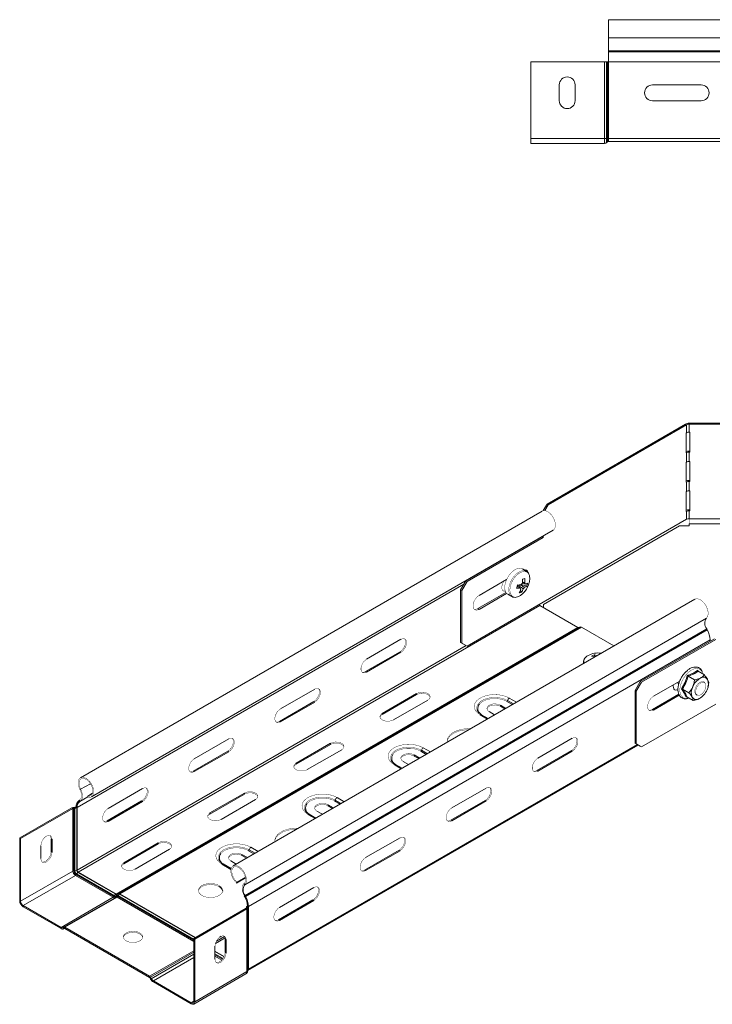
# Model space of a CAD drawing. Header units: millimetres. Extents: x 335 to 1721, y -946 to 550.
# Tile 7 of 12: x 342 to 626, y 146 to 550. Entities that reach past the tile are written whole.
import ezdxf

# ---------------------------------------------------------------- set-up
doc = ezdxf.new("R2010")
doc.units = ezdxf.units.MM
doc.linetypes.add('K5LT32768', pattern=[0])
doc.linetypes.add('K5LT32769', pattern=[0])

msp = doc.modelspace()

# ---------------------------------------------------------------- linework, layer by layer
at = {"color": 7, "linetype": 'K5LT32768', "lineweight": 15}
for p, q in [((851.38, 550.36), (583.38, 550.36)), ((583.38, 542.9), (583.38, 550.36)), ((583.38, 542.9), (851.38, 542.9)), ((583.38, 537.59), (583.38, 542.9)), ((583.38, 537.23), (583.38, 537.59)), ((583.38, 537.59), (851.38, 537.59)), ((583.38, 533.1), (583.38, 537.23)), ((583.38, 537.23), (851.38, 537.23)), ((581.72, 533.1), (551.38, 533.1)), ((551.38, 501.56), (551.38, 533.1)), ((581.72, 501.56), (581.72, 533.1)), ((582.54, 533.1), (581.72, 533.1)), ((582.54, 501.56), (582.54, 533.1)), ((582.77, 533.1), (582.54, 533.1)), ((582.77, 501.56), (582.77, 533.1)), ((583.18, 533.1), (582.77, 533.1)), ((583.18, 501.56), (583.18, 533.1)), ((583.38, 533.1), (583.18, 533.1)), ((583.38, 501.56), (583.38, 533.1)), ((563.13, 523.61), (563.13, 517.11)), ((569.63, 517.11), (569.63, 523.61)), ((621.38, 523.61), (601.38, 523.61)), ((601.38, 517.11), (621.38, 517.11)), ((581.72, 501.56), (551.38, 501.56)), ((551.38, 499.56), (551.38, 501.56)), ((581.72, 499.56), (581.72, 501.56)), ((582.54, 501.56), (581.72, 501.56)), ((582.54, 499.92), (582.54, 501.56)), ((582.77, 501.56), (582.54, 501.56)), ((582.77, 500.17), (582.77, 501.56)), ((583.18, 501.56), (582.77, 501.56)), ((583.18, 500.36), (583.18, 501.56)), ((583.38, 501.56), (583.18, 501.56)), ((583.38, 501.56), (851.38, 501.56)), ((583.38, 500.36), (583.38, 501.56)), ((581.72, 499.56), (551.38, 499.56)), ((582.77, 500.17), (582.54, 499.92)), ((583.38, 500.36), (583.18, 500.36)), ((583.38, 500.36), (851.38, 500.36)), ((558.08, 351.65), (614.88, 384.45)), ((558.58, 351.37), (615.38, 384.16)), ((615.38, 384.16), (614.88, 384.45)), ((615.38, 384.16), (615.38, 380.89)), ((616.44, 384.82), (616.44, 384.41)), ((616.44, 384.82), (775.35, 384.82)), ((616.44, 381.15), (616.44, 384.41)), ((616.44, 384.41), (775.35, 384.41)), ((615.38, 380.89), (615.18, 380.78)), ((615.18, 380.78), (615.18, 372.62)), ((616.71, 381.15), (616.44, 381.15)), ((616.71, 372.98), (616.71, 381.15)), ((615.18, 372.62), (615.38, 372.73)), ((615.38, 372.73), (615.38, 368.85)), ((616.44, 372.98), (616.44, 373.39)), ((616.71, 373.39), (616.44, 373.39)), ((616.44, 369.1), (616.44, 372.98)), ((616.44, 372.98), (616.71, 372.98)), ((615.38, 368.85), (615.18, 368.74)), ((615.18, 368.74), (615.18, 360.57)), ((616.71, 369.1), (616.44, 369.1)), ((616.71, 360.94), (616.71, 369.1)), ((615.18, 360.57), (615.38, 360.68)), ((615.38, 360.68), (615.38, 356.81)), ((616.44, 360.94), (616.44, 361.34)), ((616.71, 361.34), (616.44, 361.34)), ((616.44, 357.06), (616.44, 360.94)), ((616.44, 360.94), (616.71, 360.94)), ((615.38, 356.81), (615.18, 356.69)), ((615.18, 356.69), (615.18, 348.53)), ((616.71, 357.06), (616.44, 357.06)), ((616.71, 348.89), (616.71, 357.06)), ((556.51, 348.94), (558.08, 351.65)), ((558.08, 351.65), (558.58, 351.37)), ((556.06, 348.77), (366.55, 239.37)), ((558.58, 351.37), (557.18, 348.96)), ((615.18, 348.53), (615.38, 348.64)), ((615.38, 348.64), (615.38, 345.37)), ((616.44, 348.89), (616.44, 349.3)), ((616.71, 349.3), (616.44, 349.3)), ((616.44, 345.63), (616.44, 348.89)), ((616.44, 348.89), (616.71, 348.89)), ((615.38, 345.37), (525.24, 293.34)), ((775.35, 345.63), (616.44, 345.63)), ((616.44, 343.54), (616.44, 342.67)), ((616.44, 343.54), (775.35, 343.54)), ((371.1, 231.49), (560.61, 340.89)), ((612.44, 342.67), (556.61, 310.44)), ((616.44, 342.67), (612.44, 342.67)), ((555.96, 338.18), (524.74, 320.16)), ((556.45, 337.9), (525.24, 319.87)), ((555.96, 338.2), (555.96, 338.18)), ((555.96, 338.18), (556.45, 337.9)), ((556.45, 338.49), (556.45, 337.9)), ((549.6, 324.08), (547.96, 325.02)), ((549.6, 324.08), (549.51, 324.13)), ((522.62, 316.49), (524.74, 320.16)), ((525.24, 319.87), (523.11, 316.2)), ((524.74, 320.16), (525.24, 319.87)), ((530.19, 314.16), (541.51, 320.7)), ((523.11, 316.2), (522.62, 316.49)), ((522.62, 294.85), (522.62, 316.49)), ((523.11, 294.56), (523.11, 316.2)), ((541.21, 315.38), (529.69, 308.73)), ((545.98, 318.42), (545.87, 317.98)), ((547.62, 315.45), (547.13, 316.16)), ((549.75, 317.9), (547.51, 318.65)), ((618.74, 312.58), (429.24, 203.18)), ((541.51, 314.98), (530.19, 308.44)), ((541.96, 314.63), (543.6, 313.68)), ((543.46, 313.77), (543.6, 313.68)), ((365.66, 200.59), (555.17, 309.99)), ((529.69, 308.73), (530.19, 308.44)), ((555.17, 309.99), (570.72, 301.01)), ((556.61, 310.44), (556.61, 309.16)), ((433.99, 195.44), (623.49, 304.84)), ((381.22, 191.61), (570.72, 301.01)), ((382.03, 191.78), (571.54, 301.18)), ((382.76, 191.7), (572.26, 301.1)), ((434.12, 191.03), (623.62, 300.43)), ((434.36, 190.59), (623.86, 299.99)), ((572.26, 301.1), (585.56, 293.43)), ((623.86, 299.99), (623.62, 300.43)), ((435.53, 186.55), (625.03, 295.95)), ((498.14, 296.14), (484, 287.97)), ((596.37, 278.81), (626.84, 296.4)), ((596.86, 278.52), (627.33, 296.11)), ((625.03, 295.36), (625.03, 295.95)), ((483.61, 282.89), (497.75, 291.05)), ((497.75, 291.05), (498.14, 290.83)), ((522.62, 294.85), (523.11, 294.56)), ((524.74, 293.62), (522.62, 294.85)), ((523.11, 294.56), (525.24, 293.34)), ((525.24, 293.34), (524.74, 293.62)), ((484, 282.66), (498.14, 290.83)), ((573.07, 286.83), (573.07, 286.21)), ((577.38, 289.81), (577.7, 288.89)), ((483.61, 282.89), (484, 282.66)), ((620.08, 283.01), (622.69, 281.5)), ((594.25, 275.14), (596.37, 278.81)), ((596.37, 278.81), (596.86, 278.52)), ((612.55, 279.01), (601.81, 272.81)), ((616.01, 280.98), (618.61, 279.48)), ((462.78, 275.73), (448.64, 267.56)), ((594.74, 274.85), (594.25, 275.14)), ((594.25, 253.5), (594.25, 275.14)), ((596.86, 278.52), (594.74, 274.85)), ((594.74, 253.21), (594.74, 274.85)), ((613.73, 275.75), (616.33, 274.25)), ((622.7, 278.42), (622.33, 278.63)), ((624.48, 278.3), (624.08, 276.59)), ((624.14, 276.49), (624.16, 276.57)), ((504.57, 273.89), (490.43, 265.72)), ((504.57, 273.44), (490.43, 265.27)), ((495.03, 263.07), (509.17, 271.23)), ((504.57, 273.44), (504.57, 273.89)), ((601.32, 267.38), (612.18, 273.65)), ((601.81, 267.09), (612.38, 273.19)), ((615.47, 272.57), (615.14, 272.44)), ((615.52, 272.55), (618.12, 271.05)), ((619.33, 273.43), (619.7, 273.22)), ((621.93, 272.78), (622.08, 272.93)), ((448.25, 262.48), (462.4, 270.64)), ((448.64, 262.25), (462.78, 270.42)), ((462.4, 270.64), (462.78, 270.42)), ((541.19, 267.81), (538.94, 269.11)), ((538.94, 268.66), (538.94, 269.11)), ((540.8, 267.59), (538.94, 268.66)), ((627.33, 269.58), (596.86, 251.99)), ((601.32, 267.38), (601.81, 267.09)), ((490.43, 265.27), (490.43, 265.72)), ((533.95, 263.63), (531.22, 265.21)), ((534.34, 266.46), (536.59, 265.16)), ((448.25, 262.48), (448.64, 262.25)), ((427.43, 255.32), (413.29, 247.15)), ((568.46, 255.54), (554.32, 247.38)), ((435.28, 160.24), (595.53, 252.76)), ((469.22, 253.48), (455.07, 245.31)), ((469.22, 253.03), (455.07, 244.86)), ((459.67, 242.66), (473.81, 250.82)), ((469.22, 253.03), (469.22, 253.48)), ((594.25, 253.5), (594.74, 253.21)), ((596.37, 252.27), (594.25, 253.5)), ((594.74, 253.21), (596.86, 251.99)), ((596.86, 251.99), (596.37, 252.27)), ((412.9, 242.07), (427.04, 250.23)), ((413.29, 241.84), (427.43, 250.01)), ((427.04, 250.23), (427.43, 250.01)), ((505.84, 247.4), (503.58, 248.7)), ((503.58, 248.25), (503.58, 248.7)), ((505.45, 247.18), (503.58, 248.25)), ((568.07, 250.46), (553.93, 242.29)), ((554.32, 242.07), (568.46, 250.23)), ((568.07, 250.46), (568.46, 250.23)), ((455.07, 244.86), (455.07, 245.31)), ((498.59, 243.22), (495.86, 244.8)), ((498.99, 246.05), (501.24, 244.75)), ((412.9, 242.07), (413.29, 241.84)), ((553.93, 242.29), (554.32, 242.07)), ((366.35, 234.49), (366.65, 234.6)), ((392.07, 234.91), (377.93, 226.74)), ((533.11, 235.13), (518.96, 226.97)), ((369.56, 231.85), (371.56, 233.01)), ((369.66, 231.36), (369.56, 231.85)), ((433.86, 233.07), (419.72, 224.9)), ((433.86, 232.62), (419.72, 224.45)), ((424.32, 222.25), (438.46, 230.41)), ((433.86, 232.62), (433.86, 233.07)), ((363.08, 227.02), (341.62, 214.63)), ((363.47, 226.79), (342.01, 214.41)), ((363.47, 226.79), (363.08, 227.02)), ((363.47, 226.79), (363.47, 201.04)), ((363.89, 226.88), (363.92, 227.2)), ((363.89, 226.88), (363.89, 201.13)), ((364.22, 226.87), (363.89, 226.88)), ((364.25, 227.19), (363.92, 227.2)), ((364.22, 226.87), (364.25, 227.19)), ((364.22, 226.87), (364.22, 201.12)), ((364.81, 227.37), (364.67, 227.28)), ((365.06, 227.06), (364.67, 227.28)), ((364.81, 227.37), (365.2, 227.14)), ((365.2, 227.14), (365.06, 227.06)), ((365.06, 227.06), (365.06, 201.31)), ((365.2, 227.14), (365.2, 201.39)), ((366.23, 230.22), (365.98, 230.07)), ((365.98, 230.07), (366.26, 229.6)), ((366.23, 230.22), (366.51, 229.75)), ((366.51, 229.75), (366.26, 229.6)), ((377.54, 221.66), (391.69, 229.82)), ((377.93, 221.43), (392.07, 229.6)), ((391.69, 229.82), (392.07, 229.6)), ((470.48, 226.99), (468.23, 228.29)), ((468.23, 227.84), (468.23, 228.29)), ((468.23, 227.84), (470.09, 226.77)), ((532.72, 230.05), (518.58, 221.88)), ((518.96, 221.66), (533.11, 229.82)), ((532.72, 230.05), (533.11, 229.82)), ((419.72, 224.45), (419.72, 224.9)), ((463.24, 222.81), (460.51, 224.39)), ((463.63, 225.64), (465.88, 224.34)), ((377.54, 221.66), (377.93, 221.43)), ((518.58, 221.88), (518.96, 221.66)), ((342.01, 214.41), (341.62, 214.63)), ((341.62, 214.63), (341.62, 188.88)), ((342.01, 214.41), (342.01, 188.65)), ((354.92, 214.11), (354.53, 214.33)), ((354.53, 209.02), (354.53, 214.33)), ((354.92, 214.11), (354.92, 208.8)), ((497.75, 214.72), (483.61, 206.56)), ((350.32, 206.15), (350.32, 211.45)), ((398.51, 212.66), (384.36, 204.49)), ((398.51, 212.21), (384.36, 204.04)), ((398.51, 212.21), (398.51, 212.66)), ((354.92, 208.8), (354.53, 209.02)), ((388.96, 201.84), (403.1, 210)), ((435.12, 206.58), (432.87, 207.88)), ((432.87, 207.43), (432.87, 207.88)), ((432.87, 207.43), (434.74, 206.36)), ((497.36, 209.64), (483.22, 201.47)), ((483.61, 201.25), (497.75, 209.41)), ((497.36, 209.64), (497.75, 209.41)), ((384.36, 204.04), (384.36, 204.49)), ((428.43, 202.08), (425.15, 203.98)), ((428.28, 205.23), (430.53, 203.93)), ((363.47, 201.04), (342.01, 188.65)), ((364.49, 199.26), (343.04, 186.88)), ((364.22, 201.12), (363.89, 201.13)), ((364.49, 199.26), (380.05, 190.28)), ((364.94, 199.88), (364.78, 199.58)), ((364.78, 199.58), (380.34, 190.6)), ((364.94, 199.88), (380.5, 190.9)), ((365.2, 201.39), (365.06, 201.31)), ((365.66, 200.59), (365.52, 200.51)), ((365.52, 200.51), (381.08, 191.53)), ((365.66, 200.59), (381.22, 191.61)), ((430.68, 196.13), (434.3, 198.22)), ((430.78, 196.51), (434.25, 198.51)), ((483.22, 201.47), (483.61, 201.25)), ((430.68, 196.13), (430.78, 196.51)), ((433.99, 195.44), (433.69, 195.9)), ((462.4, 194.31), (448.25, 186.15)), ((380.05, 190.28), (358.59, 177.9)), ((381.26, 190.41), (359.8, 178.02)), ((381.58, 190.38), (360.13, 177.99)), ((380.5, 190.9), (380.34, 190.6)), ((381.22, 191.61), (381.08, 191.53)), ((381.13, 190.83), (381.1, 190.52)), ((381.1, 190.52), (381.46, 190.73)), ((381.13, 190.83), (381.49, 191.04)), ((381.49, 191.04), (381.46, 190.73)), ((381.53, 191.48), (381.89, 191.69)), ((382.03, 190.99), (381.87, 190.69)), ((382.03, 191.78), (381.89, 191.69)), ((382.76, 191.7), (382.61, 191.62)), ((382.76, 191.7), (413.79, 173.79)), ((434.12, 191.03), (433.83, 190.88)), ((434.08, 190.45), (433.83, 190.88)), ((434.36, 190.59), (434.08, 190.45)), ((434.36, 190.59), (434.12, 191.03)), ((342.01, 188.65), (341.62, 188.88)), ((343.04, 186.88), (358.59, 177.9)), ((343.04, 186.88), (343.04, 186.43)), ((343.04, 186.43), (358.59, 177.45)), ((434.67, 186.24), (434.67, 185.91)), ((434.67, 186.2), (435.22, 186.22)), ((434.67, 186.2), (434.69, 186.01)), ((434.69, 186.01), (435.24, 186.03)), ((435.14, 186.77), (434.99, 186.69)), ((434.99, 186.69), (435.38, 186.46)), ((435.53, 186.55), (435.14, 186.77)), ((435.22, 186.22), (435.24, 186.03)), ((435.24, 160.24), (435.24, 185.99)), ((435.53, 186.55), (435.38, 186.46)), ((435.38, 160.71), (435.38, 186.46)), ((435.53, 160.79), (435.53, 186.55)), ((462.01, 189.23), (447.86, 181.06)), ((448.25, 180.84), (462.4, 189)), ((462.01, 189.23), (462.4, 189)), ((434.53, 185.77), (413.08, 173.38)), ((434.92, 185.54), (413.46, 173.16)), ((434.53, 185.77), (434.92, 185.54)), ((434.92, 159.79), (434.92, 185.54)), ((358.59, 177.9), (358.59, 177.45)), ((359.44, 177.81), (359.8, 178.02)), ((359.44, 177.81), (359.72, 177.34)), ((359.8, 178.02), (360.08, 177.55)), ((360.13, 177.99), (360.13, 177.54)), ((360.13, 177.99), (394.96, 157.88)), ((447.86, 181.06), (448.25, 180.84)), ((359.72, 177.34), (360.08, 177.55)), ((360.08, 177.55), (359.72, 177.34)), ((360.13, 177.54), (394.96, 157.43)), ((413.08, 173.38), (413.46, 173.16)), ((413.08, 147.63), (413.08, 173.38)), ((413.46, 147.4), (413.46, 173.16)), ((421.77, 170.2), (421.77, 164.9)), ((426.37, 172.86), (425.98, 173.08)), ((425.98, 167.78), (425.98, 173.08)), ((426.37, 167.55), (426.37, 172.86)), ((421.77, 168.2), (425.56, 166.01)), ((426.37, 167.55), (425.98, 167.78)), ((394.96, 157.88), (394.96, 157.43)), ((413.05, 146.49), (434.51, 158.87)), ((434.92, 159.79), (413.46, 147.4)), ((435.24, 160.22), (435.28, 160.24)), ((435.53, 160.79), (435.38, 160.71)), ((395.28, 157.54), (395.01, 157.38)), ((395.01, 157.38), (395.37, 156.75)), ((395.28, 157.54), (395.64, 156.91)), ((395.64, 156.91), (395.37, 156.75)), ((396.49, 156.02), (412.05, 147.04)), ((396.49, 156.02), (396.49, 155.57)), ((396.49, 155.57), (412.05, 146.59)), ((412.05, 147.04), (412.05, 146.59)), ((413.08, 147.63), (413.46, 147.4))]:
    msp.add_line(p, q, dxfattribs=at)
at = {"color": 8, "linetype": 'K5LT32769', "lineweight": 15, "true_color": 0x808080}
for p, q in [((583.38, 533.1), (807.11, 533.1)), ((615.18, 372.84), (615.38, 372.73)), ((615.18, 360.8), (615.38, 360.68)), ((615.18, 348.75), (615.38, 348.64)), ((365.2, 227.14), (523.94, 318.78)), ((365.2, 201.39), (524.86, 293.55)), ((573.07, 286.76), (573.15, 286.26)), ((541.88, 271.02), (544.32, 269.62)), ((542.61, 272.05), (545.57, 270.34)), ((543.86, 269.35), (541.61, 270.65)), ((533.63, 263.44), (530.67, 265.15)), ((435.53, 160.79), (595.18, 252.96)), ((506.53, 250.61), (508.96, 249.21)), ((507.26, 251.64), (510.22, 249.93)), ((508.51, 248.94), (506.26, 250.24)), ((498.27, 243.03), (495.31, 244.74)), ((366.65, 234.6), (370.63, 236.9)), ((366.26, 229.6), (369.62, 231.54)), ((366.51, 229.75), (369.62, 231.55)), ((471.9, 231.23), (474.86, 229.52)), ((473.15, 228.53), (470.9, 229.83)), ((471.17, 230.2), (473.61, 228.8)), ((462.92, 222.62), (459.96, 224.33)), ((436.55, 210.82), (439.51, 209.11)), ((437.8, 208.12), (435.55, 209.42)), ((435.81, 209.79), (438.25, 208.39)), ((428.35, 201.76), (424.6, 203.92)), ((381.58, 190.38), (413.08, 172.2)), ((381.87, 190.69), (413.08, 172.68)), ((382.03, 190.99), (413.08, 173.07)), ((382.61, 191.62), (413.64, 173.71)), ((434.67, 185.91), (434.67, 186.2)), ((434.69, 185.97), (434.69, 186.01)), ((422.38, 172.35), (425.66, 174.24)), ((423.75, 173.98), (424.39, 174.34)), ((421.96, 171.37), (425.92, 173.66)), ((413.08, 168.34), (394.96, 157.88)), ((413.08, 167.81), (395.28, 157.54)), ((413.08, 166.98), (395.64, 156.91)), ((421.77, 168.04), (425.5, 165.88)), ((421.77, 167.07), (425.08, 165.15)), ((421.77, 166.68), (424.89, 164.88)), ((421.77, 166.2), (424.61, 164.56)), ((413.08, 165.59), (396.49, 156.02)), ((413.08, 147.63), (412.05, 147.04))]:
    msp.add_line(p, q, dxfattribs=at)
at = {"color": 7, "linetype": 'K5LT32768', "const_width": 0.15}
for points in [[(560.61, 340.89), (560.71, 340.95), (561.23, 341.53), (561.51, 342.38), (561.53, 343.43), (561.29, 344.59), (560.81, 345.76), (560.13, 346.87), (559.31, 347.8), (558.4, 348.5), (557.5, 348.9), (556.65, 348.97), (556.06, 348.77)], [(616.44, 345.63), (616.44, 345.37), (616.44, 345.09), (616.44, 344.8), (616.44, 344.51), (616.44, 344.22), (616.44, 343.96), (616.44, 343.73), (616.44, 343.54)], [(547.96, 325.02), (547.5, 325.22), (546.58, 325.29), (545.55, 325.02), (544.49, 324.43), (543.45, 323.54), (542.51, 322.42), (541.73, 321.14), (541.15, 319.78), (540.8, 318.42), (540.72, 317.14), (540.91, 316.04), (541.34, 315.18), (541.96, 314.63)], [(549.35, 324.65), (549.51, 324.46), (549.73, 324.01)], [(540.49, 320.11), (540.33, 319.87), (539.81, 318.87), (539.54, 317.84), (539.54, 316.92), (539.81, 316.21), (540.33, 315.8), (541.02, 315.74)], [(540, 316.01), (540.63, 315.97), (540.91, 316.03)], [(530.19, 308.44), (529.34, 308.13), (528.59, 308.19), (528.04, 308.63), (527.75, 309.4), (527.75, 310.39), (528.04, 311.49), (528.59, 312.57), (529.34, 313.5), (530.19, 314.16)], [(623.49, 304.84), (623.97, 305.46), (624.21, 306.35), (624.19, 307.42), (623.91, 308.58), (623.4, 309.76), (622.7, 310.84), (621.85, 311.74), (620.95, 312.4), (620.04, 312.74), (619.22, 312.76), (618.74, 312.58)], [(529.69, 308.73), (528.84, 308.41), (528.21, 308.44)], [(497.75, 291.05), (498.54, 291.67), (499.23, 292.53), (499.74, 293.53), (500.01, 294.55), (500.01, 295.47), (499.74, 296.18), (499.56, 296.39)], [(498.14, 290.83), (498.93, 291.44), (499.62, 292.3), (500.13, 293.3), (500.4, 294.33), (500.4, 295.25), (500.13, 295.96), (499.62, 296.37), (498.93, 296.43), (498.14, 296.14)], [(484, 287.97), (483.21, 287.36), (482.52, 286.5), (482.01, 285.5), (481.73, 284.47), (481.73, 283.55), (482.01, 282.84), (482.52, 282.43), (483.21, 282.37), (484, 282.66)], [(482.19, 282.64), (482.82, 282.59), (483.61, 282.89)], [(612.19, 278.8), (612.18, 278.52), (612.22, 278.14)], [(622.33, 278.63), (622.3, 278.64), (621.69, 278.77), (620.98, 278.56), (620.24, 278.05), (619.58, 277.29), (619.07, 276.38), (618.77, 275.43), (618.72, 274.55), (618.92, 273.85), (619.33, 273.43)], [(622.01, 281.89), (622, 281.92), (621.81, 282.55)], [(462.4, 270.64), (463.18, 271.26), (463.87, 272.12), (464.39, 273.12), (464.66, 274.14), (464.66, 275.06), (464.39, 275.77), (464.2, 275.98)], [(462.78, 270.42), (463.57, 271.03), (464.26, 271.89), (464.77, 272.89), (465.05, 273.92), (465.05, 274.84), (464.77, 275.55), (464.26, 275.96), (463.57, 276.02), (462.78, 275.73)], [(609.9, 277.48), (609.86, 277.25), (609.86, 276.33), (610.14, 275.62), (610.65, 275.21), (611.34, 275.15), (611.81, 275.28)], [(611.74, 275.66), (610.95, 275.37), (610.32, 275.41)], [(619.19, 275.45), (619.54, 276.4), (620.1, 277.28), (620.78, 277.98), (621.52, 278.43), (622.22, 278.55), (622.79, 278.35), (623.17, 277.84), (623.32, 277.09), (623.2, 276.19), (622.85, 275.24), (622.29, 274.36), (621.61, 273.65), (620.87, 273.21), (620.17, 273.08), (619.6, 273.28), (619.22, 273.79), (619.08, 274.54), (619.19, 275.45)], [(509.17, 271.23), (509.82, 271.77), (510.11, 272.4), (510.01, 273.05), (509.53, 273.64), (508.73, 274.1), (507.71, 274.37), (506.59, 274.43), (505.5, 274.26), (504.57, 273.89)], [(510.1, 272.34), (510.01, 272.6), (509.53, 273.19), (508.73, 273.65), (507.71, 273.92), (506.59, 273.98), (505.5, 273.81), (504.57, 273.44)], [(530.67, 265.15), (529.56, 265.94), (528.76, 266.85), (528.3, 267.84), (528.21, 268.85), (528.48, 269.86), (529.12, 270.81), (530.08, 271.67), (531.33, 272.39), (532.81, 272.94), (534.46, 273.31), (536.2, 273.47), (537.96, 273.41), (539.67, 273.15), (541.24, 272.69), (542.61, 272.05)], [(541.61, 270.65), (540.38, 271.22), (538.96, 271.61), (537.43, 271.82), (535.85, 271.82), (534.32, 271.61), (532.9, 271.22), (531.67, 270.65), (530.69, 269.94), (530.32, 269.56)], [(601.81, 272.81), (600.97, 272.15), (600.22, 271.22), (599.67, 270.14), (599.38, 269.04), (599.38, 268.05), (599.67, 267.28), (600.22, 266.84), (600.97, 266.78), (601.81, 267.09)], [(448.64, 267.56), (447.86, 266.95), (447.17, 266.09), (446.65, 265.09), (446.38, 264.06), (446.38, 263.14), (446.65, 262.43), (447.17, 262.02), (447.86, 261.96), (448.64, 262.25)], [(538.94, 269.11), (538.02, 269.48), (536.93, 269.65), (535.8, 269.6), (534.78, 269.32), (533.98, 268.86), (533.5, 268.27), (533.4, 267.62), (533.7, 266.99), (534.34, 266.46)], [(538.94, 268.66), (538.02, 269.03), (536.93, 269.2), (535.8, 269.15), (534.78, 268.87), (533.98, 268.41), (533.5, 267.82), (533.42, 267.56)], [(599.83, 267.09), (600.47, 267.06), (601.32, 267.38)], [(490.43, 265.72), (489.78, 265.19), (489.49, 264.56), (489.59, 263.91), (490.07, 263.32), (490.86, 262.86), (491.89, 262.58), (493.01, 262.53), (494.1, 262.7), (495.03, 263.07)], [(490.43, 265.27), (489.78, 264.74), (489.5, 264.17)], [(446.83, 262.23), (447.47, 262.18), (448.25, 262.48)], [(526.03, 259.06), (525.81, 259.06), (524, 258.92), (522.28, 258.58), (520.71, 258.05), (519.36, 257.35), (518.28, 256.5), (517.52, 255.54), (517.11, 254.52), (517.04, 254.09)], [(526.78, 259.49), (525.81, 259.51), (524, 259.37), (522.28, 259.03), (520.71, 258.5), (519.36, 257.8), (518.28, 256.95), (517.52, 255.99), (517.11, 254.97), (517.06, 253.92), (517.07, 253.88)], [(427.04, 250.23), (427.83, 250.85), (428.52, 251.71), (429.03, 252.71), (429.3, 253.73), (429.3, 254.65), (429.03, 255.36), (428.85, 255.57)], [(427.43, 250.01), (428.22, 250.62), (428.91, 251.48), (429.42, 252.48), (429.69, 253.51), (429.69, 254.43), (429.42, 255.14), (428.91, 255.55), (428.22, 255.61), (427.43, 255.32)], [(569.88, 255.79), (570.06, 255.59), (570.34, 254.88), (570.34, 253.96), (570.06, 252.93), (569.55, 251.93), (568.86, 251.07), (568.07, 250.46)], [(568.46, 250.23), (569.25, 250.85), (569.94, 251.71), (570.45, 252.71), (570.72, 253.73), (570.72, 254.65), (570.45, 255.36), (569.94, 255.77), (569.25, 255.83), (568.46, 255.54)], [(473.81, 250.82), (474.46, 251.36), (474.75, 251.99), (474.65, 252.64), (474.18, 253.23), (473.38, 253.69), (472.36, 253.96), (471.23, 254.02), (470.14, 253.85), (469.22, 253.48)], [(474.74, 251.93), (474.65, 252.19), (474.18, 252.78), (473.38, 253.24), (472.36, 253.51), (471.23, 253.57), (470.14, 253.4), (469.22, 253.03)], [(495.31, 244.74), (494.2, 245.53), (493.4, 246.44), (492.95, 247.43), (492.85, 248.44), (493.13, 249.45), (493.76, 250.4), (494.72, 251.26), (495.97, 251.98), (497.45, 252.53), (499.1, 252.9), (500.84, 253.06), (502.61, 253), (504.31, 252.74), (505.89, 252.28), (507.26, 251.64)], [(506.26, 250.24), (505.03, 250.81), (503.61, 251.2), (502.07, 251.41), (500.5, 251.41), (498.96, 251.2), (497.55, 250.81), (496.31, 250.24), (495.33, 249.53), (494.96, 249.15)], [(413.29, 247.15), (412.5, 246.54), (411.81, 245.68), (411.3, 244.68), (411.02, 243.65), (411.02, 242.73), (411.3, 242.02), (411.81, 241.61), (412.5, 241.55), (413.29, 241.84)], [(503.58, 248.7), (502.66, 249.07), (501.57, 249.24), (500.45, 249.18), (499.42, 248.91), (498.62, 248.45), (498.15, 247.86), (498.05, 247.21), (498.34, 246.58), (498.99, 246.05)], [(503.58, 248.25), (502.66, 248.62), (501.57, 248.79), (500.45, 248.74), (499.42, 248.46), (498.62, 248), (498.15, 247.41), (498.06, 247.15)], [(554.32, 247.38), (553.53, 246.76), (552.84, 245.9), (552.33, 244.9), (552.06, 243.88), (552.06, 242.95), (552.33, 242.25), (552.84, 241.84), (553.53, 241.77), (554.32, 242.07)], [(455.07, 245.31), (454.43, 244.78), (454.13, 244.15), (454.23, 243.5), (454.71, 242.91), (455.51, 242.45), (456.53, 242.17), (457.66, 242.12), (458.75, 242.29), (459.67, 242.66)], [(455.07, 244.86), (454.43, 244.33), (454.15, 243.76)], [(369.66, 231.36), (370.5, 231.29), (371.21, 231.56), (371.72, 232.14), (372, 232.98), (372.02, 234.03), (371.78, 235.19), (371.31, 236.37), (370.63, 237.47), (369.8, 238.41), (368.9, 239.1), (367.99, 239.5), (367.15, 239.57), (366.44, 239.3), (365.93, 238.72), (365.65, 237.87), (365.63, 236.82), (365.87, 235.66), (366.35, 234.49)], [(369.56, 231.85), (370.34, 231.8), (370.98, 232.07), (371.43, 232.65), (371.64, 233.48), (371.6, 234.49), (371.3, 235.58), (370.78, 236.66), (370.08, 237.63), (369.27, 238.4), (368.42, 238.9), (367.6, 239.08), (366.9, 238.93), (366.37, 238.46), (366.06, 237.72), (366.01, 236.77), (366.21, 235.7), (366.65, 234.6)], [(411.48, 241.82), (412.11, 241.77), (412.9, 242.07)], [(553.93, 242.29), (553.14, 242), (552.51, 242.04)], [(366.35, 234.49), (366.64, 233.83), (366.85, 233.17), (366.97, 232.52), (367, 231.91), (366.94, 231.36), (366.78, 230.89), (366.54, 230.5), (366.23, 230.22)], [(366.65, 234.6), (366.98, 233.85), (367.22, 233.1), (367.36, 232.37), (367.39, 231.68), (367.32, 231.05), (367.14, 230.51), (366.87, 230.07), (366.51, 229.75)], [(391.69, 229.82), (392.47, 230.44), (393.16, 231.3), (393.68, 232.3), (393.95, 233.32), (393.95, 234.24), (393.68, 234.95), (393.49, 235.16)], [(392.07, 229.6), (392.86, 230.21), (393.55, 231.07), (394.06, 232.07), (394.34, 233.1), (394.34, 234.02), (394.06, 234.73), (393.55, 235.14), (392.86, 235.2), (392.07, 234.91)], [(534.53, 235.38), (534.71, 235.18), (534.98, 234.47), (534.98, 233.55), (534.71, 232.52), (534.19, 231.52), (533.5, 230.66), (532.72, 230.05)], [(533.11, 229.82), (533.89, 230.44), (534.58, 231.3), (535.1, 232.3), (535.37, 233.32), (535.37, 234.24), (535.1, 234.95), (534.58, 235.36), (533.89, 235.42), (533.11, 235.13)], [(438.46, 230.41), (439.1, 230.95), (439.4, 231.58), (439.3, 232.23), (438.82, 232.82), (438.02, 233.28), (437, 233.55), (435.88, 233.61), (434.79, 233.44), (433.86, 233.07)], [(439.39, 231.52), (439.3, 231.78), (438.82, 232.37), (438.02, 232.83), (437, 233.1), (435.88, 233.16), (434.79, 232.99), (433.86, 232.62)], [(459.96, 224.33), (458.85, 225.12), (458.05, 226.03), (457.59, 227.02), (457.5, 228.03), (457.77, 229.04), (458.41, 229.99), (459.37, 230.85), (460.62, 231.57), (462.1, 232.12), (463.75, 232.49), (465.49, 232.65), (467.25, 232.59), (468.96, 232.33), (470.53, 231.87), (471.9, 231.23)], [(470.9, 229.83), (469.67, 230.4), (468.25, 230.79), (466.72, 231), (465.14, 231), (463.61, 230.79), (462.19, 230.4), (460.96, 229.83), (459.98, 229.12), (459.61, 228.74)], [(377.93, 226.74), (377.15, 226.13), (376.45, 225.27), (375.94, 224.27), (375.67, 223.24), (375.67, 222.32), (375.94, 221.61), (376.45, 221.2), (377.15, 221.14), (377.93, 221.43)], [(468.23, 228.29), (467.3, 228.66), (466.21, 228.83), (465.09, 228.77), (464.07, 228.5), (463.27, 228.04), (462.79, 227.45), (462.69, 226.8), (462.99, 226.17), (463.63, 225.64)], [(462.7, 226.74), (462.79, 227), (463.27, 227.59), (464.07, 228.05), (465.09, 228.33), (466.21, 228.38), (467.3, 228.21), (468.23, 227.84)], [(518.96, 226.97), (518.18, 226.35), (517.49, 225.49), (516.97, 224.49), (516.7, 223.47), (516.7, 222.54), (516.97, 221.84), (517.49, 221.43), (518.18, 221.36), (518.96, 221.66)], [(419.72, 224.9), (419.07, 224.37), (418.78, 223.74), (418.88, 223.09), (419.35, 222.5), (420.15, 222.04), (421.18, 221.76), (422.3, 221.71), (423.39, 221.88), (424.32, 222.25)], [(419.72, 224.45), (419.07, 223.92), (418.79, 223.35)], [(376.12, 221.41), (376.76, 221.36), (377.54, 221.66)], [(455.32, 218.24), (455.1, 218.24), (453.29, 218.1), (451.57, 217.76), (450, 217.23), (448.65, 216.53), (447.57, 215.68), (446.81, 214.72), (446.4, 213.7), (446.33, 213.27)], [(456.07, 218.67), (455.1, 218.69), (453.29, 218.55), (451.57, 218.21), (450, 217.68), (448.65, 216.97), (447.57, 216.13), (446.81, 215.17), (446.4, 214.15), (446.35, 213.1), (446.36, 213.06)], [(518.58, 221.88), (517.79, 221.59), (517.16, 221.63)], [(350.32, 211.45), (350.46, 212.44), (350.86, 213.47), (351.47, 214.42), (352.22, 215.16), (353.02, 215.62), (353.77, 215.74), (354.38, 215.5), (354.78, 214.93), (354.92, 214.11)], [(354.53, 214.33), (354.39, 215.16), (354.04, 215.69)], [(499.17, 214.97), (499.35, 214.77), (499.63, 214.06), (499.63, 213.14), (499.35, 212.11), (498.84, 211.11), (498.15, 210.25), (497.36, 209.64)], [(497.75, 209.41), (498.54, 210.03), (499.23, 210.89), (499.74, 211.89), (500.01, 212.91), (500.01, 213.83), (499.74, 214.54), (499.23, 214.95), (498.54, 215.01), (497.75, 214.72)], [(403.1, 210), (403.75, 210.54), (404.04, 211.17), (403.94, 211.82), (403.47, 212.41), (402.67, 212.87), (401.65, 213.14), (400.52, 213.2), (399.43, 213.03), (398.51, 212.66)], [(404.03, 211.11), (403.94, 211.37), (403.47, 211.96), (402.67, 212.42), (401.65, 212.69), (400.52, 212.75), (399.43, 212.58), (398.51, 212.21)], [(424.6, 203.92), (423.49, 204.71), (422.69, 205.62), (422.23, 206.61), (422.14, 207.62), (422.42, 208.63), (423.05, 209.58), (424.01, 210.44), (425.26, 211.16), (426.74, 211.71), (428.39, 212.08), (430.13, 212.24), (431.9, 212.18), (433.6, 211.92), (435.18, 211.46), (436.55, 210.82)], [(435.55, 209.42), (434.32, 209.99), (432.9, 210.38), (431.36, 210.59), (429.79, 210.59), (428.25, 210.38), (426.84, 209.99), (425.6, 209.42), (424.62, 208.71), (424.25, 208.33)], [(354.92, 208.8), (354.78, 207.81), (354.38, 206.78), (353.77, 205.84), (353.02, 205.09), (352.22, 204.63), (351.47, 204.51), (350.86, 204.75), (350.46, 205.32), (350.32, 206.15)], [(350.81, 204.79), (351.08, 204.74), (351.83, 204.85), (352.63, 205.31), (353.38, 206.06), (353.99, 207.01), (354.39, 208.04), (354.53, 209.02)], [(432.87, 207.88), (431.95, 208.25), (430.86, 208.42), (429.73, 208.36), (428.71, 208.09), (427.91, 207.63), (427.44, 207.04), (427.34, 206.39), (427.63, 205.76), (428.28, 205.23)], [(427.35, 206.33), (427.44, 206.59), (427.91, 207.18), (428.71, 207.64), (429.73, 207.92), (430.86, 207.97), (431.95, 207.8), (432.87, 207.43)], [(483.61, 206.56), (482.82, 205.94), (482.13, 205.08), (481.62, 204.08), (481.35, 203.06), (481.35, 202.13), (481.62, 201.43), (482.13, 201.02), (482.82, 200.95), (483.61, 201.25)], [(384.36, 204.49), (383.72, 203.96), (383.42, 203.33), (383.52, 202.68), (384, 202.09), (384.8, 201.63), (385.82, 201.35), (386.94, 201.3), (388.04, 201.47), (388.96, 201.84)], [(384.36, 204.04), (383.72, 203.51), (383.44, 202.94)], [(433.99, 195.44), (434.47, 196.07), (434.71, 196.95), (434.69, 198.02), (434.41, 199.19), (433.9, 200.36), (433.19, 201.44), (432.35, 202.35), (431.44, 203), (430.54, 203.34), (429.71, 203.36), (429.03, 203.04), (428.56, 202.41), (428.32, 201.53), (428.34, 200.46), (428.62, 199.29), (429.13, 198.12), (429.84, 197.04), (430.68, 196.13)], [(433.69, 195.9), (434.13, 196.49), (434.33, 197.33), (434.28, 198.34), (433.97, 199.44), (433.44, 200.52), (432.74, 201.48), (431.92, 202.24), (431.07, 202.72), (430.26, 202.89), (429.56, 202.73), (429.04, 202.25), (428.74, 201.5), (428.7, 200.54), (428.91, 199.47), (429.36, 198.37), (430, 197.35), (430.78, 196.51)], [(483.22, 201.47), (482.43, 201.18), (481.8, 201.22)], [(423.5, 194.67), (422.42, 195.15), (421.15, 195.44), (419.8, 195.52), (418.46, 195.38), (417.23, 195.05), (416.2, 194.53), (415.45, 193.87), (415.04, 193.12), (414.98, 192.86)], [(423.5, 195.12), (422.42, 195.6), (421.15, 195.89), (419.8, 195.97), (418.46, 195.83), (417.23, 195.5), (416.2, 194.98), (415.45, 194.32), (415.04, 193.57), (415, 192.79), (415.32, 192.02), (415.99, 191.34), (416.95, 190.78), (418.14, 190.4), (419.46, 190.21), (420.82, 190.24), (422.12, 190.48), (423.26, 190.91), (424.15, 191.5), (424.74, 192.21), (424.97, 192.98), (424.83, 193.77), (424.33, 194.5), (423.5, 195.12)], [(433.83, 190.88), (433.47, 191.62), (433.2, 192.37), (433.02, 193.12), (432.95, 193.83), (432.98, 194.48), (433.12, 195.06), (433.36, 195.53), (433.69, 195.9)], [(463.81, 194.56), (464, 194.36), (464.27, 193.65), (464.27, 192.73), (464, 191.7), (463.48, 190.7), (462.79, 189.84), (462.01, 189.23)], [(462.4, 189), (463.18, 189.62), (463.87, 190.48), (464.39, 191.48), (464.66, 192.5), (464.66, 193.42), (464.39, 194.13), (463.87, 194.54), (463.18, 194.6), (462.4, 194.31)], [(448.25, 186.15), (447.47, 185.53), (446.78, 184.67), (446.26, 183.67), (445.99, 182.65), (445.99, 181.72), (446.26, 181.02), (446.78, 180.61), (447.47, 180.54), (448.25, 180.84)], [(447.86, 181.06), (447.08, 180.77), (446.45, 180.81)], [(390.98, 172.43), (391.69, 172.98), (392.08, 173.63), (392.12, 174.32), (391.82, 174.98), (391.18, 175.57), (390.28, 176.01), (389.18, 176.29), (388, 176.37), (386.83, 176.24), (385.77, 175.92), (384.93, 175.43), (384.37, 174.82), (384.15, 174.15), (384.29, 173.46), (384.76, 172.83), (385.54, 172.31), (386.55, 171.94), (387.7, 171.76), (388.89, 171.79), (390.02, 172.02), (390.98, 172.43)], [(392.13, 173.83), (392.12, 173.87), (391.82, 174.53), (391.18, 175.12), (390.28, 175.57), (389.18, 175.84), (388, 175.92), (386.83, 175.79), (385.77, 175.47), (384.93, 174.98), (384.37, 174.37), (384.17, 173.83)], [(426.37, 172.86), (426.23, 173.69), (425.83, 174.25), (425.22, 174.49), (424.47, 174.38), (423.67, 173.91), (422.92, 173.17), (422.31, 172.22), (421.91, 171.19), (421.77, 170.2)], [(425.98, 173.08), (425.84, 173.91), (425.49, 174.44)], [(421.77, 164.9), (421.91, 164.07), (422.31, 163.5), (422.92, 163.26), (423.67, 163.38), (424.47, 163.84), (425.22, 164.59), (425.83, 165.53), (426.23, 166.56), (426.37, 167.55)], [(422.26, 163.54), (422.53, 163.49), (423.28, 163.6), (424.08, 164.07), (424.83, 164.81), (425.44, 165.76), (425.84, 166.79), (425.98, 167.78)]]:
    msp.add_lwpolyline(points, dxfattribs=at)
at = {"color": 8, "linetype": 'K5LT32769', "true_color": 0x808080, "const_width": 0.15}
for points in [[(549.51, 324.13), (549.15, 324.27), (548.22, 324.34), (547.19, 324.07), (546.13, 323.48), (545.1, 322.59), (544.16, 321.47), (543.37, 320.19), (542.79, 318.83), (542.45, 317.47), (542.37, 316.2), (542.55, 315.09), (542.99, 314.23), (543.46, 313.77)], [(550.78, 319.41), (550.98, 320.69), (550.93, 321.84), (550.63, 322.79), (550.1, 323.49), (549.36, 323.88), (548.47, 323.95), (547.48, 323.69), (546.46, 323.12), (545.47, 322.27), (544.56, 321.19), (543.81, 319.96), (543.25, 318.65), (542.92, 317.34), (542.84, 316.12), (543.02, 315.06), (543.44, 314.22), (544.08, 313.67), (544.9, 313.44), (545.84, 313.53), (546.86, 313.95), (547.87, 314.67), (548.83, 315.64), (549.05, 315.92)], [(574.99, 289.54), (574.1, 288.88), (573.53, 288.12), (573.3, 287.29), (573.44, 286.46), (573.45, 286.43)], [(621.81, 282.55), (621.64, 282.91), (621.04, 283.64), (620.25, 284.06), (619.3, 284.16), (618.24, 283.93), (617.14, 283.39), (616.05, 282.55), (615.03, 281.47), (614.14, 280.2), (613.42, 278.82), (612.91, 277.39), (612.65, 276), (612.63, 274.72), (612.88, 273.62), (613.36, 272.75), (614.06, 272.17), (614.94, 271.9), (615.95, 271.97), (616.34, 272.08)], [(529.45, 266.98), (529.28, 267.52), (529.28, 268.48), (529.65, 269.41), (530.37, 270.28), (531.4, 271.02), (532.7, 271.62), (534.2, 272.04), (535.81, 272.25), (537.47, 272.25), (539.09, 272.04), (540.58, 271.62), (541.88, 271.02)], [(494.09, 246.57), (493.92, 247.11), (493.92, 248.07), (494.29, 249), (495.01, 249.87), (496.05, 250.61), (497.35, 251.21), (498.84, 251.63), (500.46, 251.84), (502.12, 251.84), (503.73, 251.63), (505.23, 251.21), (506.53, 250.61)], [(458.74, 226.16), (458.57, 226.7), (458.57, 227.66), (458.94, 228.59), (459.66, 229.46), (460.69, 230.2), (461.99, 230.8), (463.48, 231.22), (465.1, 231.43), (466.76, 231.43), (468.38, 231.22), (469.87, 230.8), (471.17, 230.2)], [(423.38, 205.75), (423.21, 206.29), (423.21, 207.25), (423.58, 208.18), (424.3, 209.05), (425.34, 209.79), (426.63, 210.39), (428.13, 210.81), (429.75, 211.02), (431.41, 211.02), (433.02, 210.81), (434.52, 210.39), (435.81, 209.79)]]:
    msp.add_lwpolyline(points, dxfattribs=at)
at = {"color": 7, "linetype": 'K5LT32768', "lineweight": 15}
for centre, radius, start, end in [((566.38, 523.61), 3.25, 0, 180), ((601.38, 520.36), 3.25, 90, 270), ((621.38, 520.36), 3.25, 270, 90), ((566.38, 517.11), 3.25, 180, 0), ((581.72, 500.66), 1.1, 270, 318.1897), ((583.18, 499.81), 0.55, 90, 138.1897), ((616.37, 381.64), 3.17, 88.8559, 118.0406), ((616.39, 382.25), 2.16, 88.8543, 118.0415), ((616.39, 378.98), 2.16, 88.8543, 118.0415), ((616.39, 370.04), 3.35, 89.2648, 111.2144), ((616.39, 370.82), 2.16, 88.8543, 118.0415), ((616.39, 366.94), 2.16, 88.8543, 118.0415), ((616.39, 357.99), 3.35, 89.2648, 111.2144), ((616.39, 358.77), 2.16, 88.8543, 118.0415), ((616.39, 354.9), 2.16, 88.8543, 118.0415), ((616.39, 345.95), 3.35, 89.2648, 111.2144), ((616.39, 346.73), 2.16, 88.8543, 118.0415), ((616.39, 343.46), 2.16, 88.8543, 118.0415), ((548.93, 323.34), 1.36, 8.3332, 104.4429), ((535.48, 320.83), 12.6, 352.203, 0.1897), ((539.82, 368.46), 48.29, 279.841, 280.9875), ((536.43, 321), 12.6, 352.2031, 0.1893), ((548.5, 318.74), 0.685, 5.1859, 53.7098), ((541.42, 321.86), 9.67, 322.0824, 345.3058), ((547.96, 322.93), 4.31, 286.6314, 299.5447), ((541.41, 320.69), 8.8, 341.5312, 350.1657), ((526.23, 322.71), 20.17, 343.9665, 347.7301), ((545.82, 331.85), 14.71, 269.2009, 274.8856), ((546.14, 333.13), 14.71, 269.2007, 274.8858), ((538.76, 319.95), 9.19, 329.4043, 339.2643), ((546.17, 320.63), 5.38, 275.2609, 285.5676), ((547.76, 317.25), 0.685, 185.1859, 233.7098), ((549.39, 317.3), 2.32, 128.2151, 149.5233), ((539.71, 320.13), 9.19, 329.4041, 339.2643), ((546.87, 318.69), 2.32, 308.2151, 329.5233), ((547.63, 321.65), 4.31, 286.6316, 299.5446), ((555.68, 310.81), 0.968, 204.6202, 237.7339), ((626.55, 302.72), 3.72, 145.2364, 218.0457), ((570.99, 301.38), 0.453, 234.3835, 294.3146), ((571.84, 300.51), 0.729, 54.3794, 114.3175), ((616.45, 295.66), 8.59, 1.8771, 30.2831), ((579.05, 281.68), 8.85, 81.4031, 117.339), ((580.35, 283.52), 6.95, 115.2157, 124.779), ((575.06, 282.86), 6.51, 66.8806, 78.3424), ((576.07, 283.44), 6.51, 66.8806, 78.3424), ((624.73, 273.84), 7.37, 119.6986, 157.8705), ((622.26, 278.55), 2.07, 32.3398, 125.0138), ((619.34, 277.81), 5.01, 331.7998, 21.5788), ((613.53, 277.29), 3.65, 177.1939, 211.4244), ((622.32, 274.25), 5.01, 151.7998, 201.5788), ((616.93, 278.22), 7.37, 299.6986, 337.8705), ((541.27, 271.18), 0.626, 302.9005, 345.7842), ((543.55, 270.6), 1.72, 122.8999, 165.7854), ((619.4, 273.51), 2.07, 212.3398, 305.0138), ((505.92, 250.77), 0.626, 302.8989, 345.787), ((508.19, 250.19), 1.72, 122.8996, 165.7852), ((472.84, 229.78), 1.72, 122.8996, 165.7852), ((363.83, 225.59), 1.61, 86.9978, 117.8727), ((363.84, 226.08), 0.807, 86.9898, 117.8776), ((364.31, 228.49), 1.61, 266.9978, 297.8727), ((364.29, 228), 0.807, 266.9933, 297.8785), ((367.87, 227.65), 3.07, 128.0089, 185.2562), ((367.98, 227.4), 2.79, 128.0112, 185.2548), ((470.56, 230.36), 0.626, 302.8989, 345.787), ((437.48, 209.37), 1.72, 122.9008, 165.7841), ((435.21, 209.95), 0.626, 302.8968, 345.7891), ((363.84, 200.33), 0.807, 86.9898, 117.8776), ((365.69, 201.14), 2.23, 182.6049, 237.3951), ((365.83, 201.22), 1.95, 182.6045, 237.3955), ((364.31, 202.73), 1.61, 266.9978, 297.8727), ((365.78, 201.19), 1.56, 182.6058, 237.3947), ((364.06, 199.95), 0.807, 302.1212, 333.007), ((366.38, 199.14), 1.61, 122.1204, 153.0046), ((366.06, 201.35), 0.999, 182.6086, 237.3922), ((366.2, 201.43), 0.999, 182.6086, 237.3922), ((422.43, 192.33), 2.58, 11.8489, 65.3218), ((437.04, 193.32), 3.72, 145.2364, 218.0457), ((379.62, 190.97), 0.807, 302.1212, 333.007), ((380.55, 190.98), 0.855, 234.3818, 294.3146), ((380.78, 191.22), 0.763, 234.3803, 294.3156), ((381.93, 190.16), 1.61, 122.1204, 153.0046), ((380.87, 191.41), 0.637, 234.3789, 294.3175), ((380.68, 190.56), 0.419, 301.5988, 355.8225), ((381.34, 191.9), 0.453, 234.3835, 294.3146), ((381.96, 190.77), 0.838, 121.604, 175.812), ((381.48, 191.98), 0.453, 234.3835, 294.3146), ((381.04, 190.76), 0.419, 301.6038, 355.8157), ((381.39, 190.11), 0.327, 54.3858, 114.31), ((381.63, 190.35), 0.419, 54.3802, 114.3167), ((382.33, 190.98), 0.837, 121.5996, 175.8154), ((381.72, 190.54), 0.545, 54.3834, 114.3101), ((381.16, 191.06), 0.807, 302.1222, 333.0037), ((382.19, 191.03), 0.729, 54.3794, 114.3175), ((382.33, 191.11), 0.729, 54.3794, 114.3175), ((383.47, 190.26), 1.61, 122.1217, 153.0044), ((427.34, 186.52), 7.8, 1.8773, 30.2827), ((426.94, 186.27), 8.59, 1.8771, 30.2831), ((344.69, 189.02), 3.07, 182.6054, 237.3946), ((344.24, 188.75), 2.23, 182.6049, 237.3951), ((434.42, 186.01), 0.267, 293.5688, 359.455), ((435.21, 186.2), 0.534, 113.5693, 179.45), ((434.71, 186.03), 0.534, 293.5656, 359.4513), ((435.49, 186.22), 0.267, 113.5653, 179.4585), ((359.09, 178.59), 0.855, 234.3818, 294.3146), ((359.94, 177.72), 0.327, 54.3858, 114.31), ((359.25, 178.37), 1.13, 234.3838, 294.3125), ((360.1, 177.5), 0.0503, 54.3922, 114.3075), ((394.46, 157.09), 0.938, 28.859, 58.0428), ((434.86, 160.24), 0.379, 342.1474, 359.8574), ((434.94, 160.73), 0.592, 305.014, 6.2989), ((394.88, 157.31), 0.144, 28.8491, 58.0445), ((398.21, 158.32), 3.25, 208.8558, 238.0449), ((397.79, 158.1), 2.45, 208.8553, 238.0456), ((412.45, 147.53), 0.633, 230.7975, 9.2133), ((412.6, 147.26), 0.873, 230.7969, 9.2146)]:
    msp.add_arc(centre, radius, start, end, dxfattribs=at)
at = {"color": 8, "linetype": 'K5LT32769', "lineweight": 15, "true_color": 0x808080}
for centre, radius, start, end in [((614.03, 278.53), 2.2, 178.457, 206.383), ((532.5, 267.76), 2.83, 140.5774, 236.6641), ((530.99, 264.72), 0.541, 64.97, 126.3404), ((497.21, 247.34), 2.88, 141.1772, 241.7008), ((495.64, 244.31), 0.541, 64.9709, 126.3395), ((461.85, 226.93), 2.88, 141.1768, 241.7015), ((460.28, 223.9), 0.541, 64.9709, 126.3395), ((426.5, 206.52), 2.88, 141.1775, 241.7002), ((424.92, 203.49), 0.541, 64.9709, 126.3395), ((433.94, 159.68), 0.986, 305.0141, 6.2983), ((434.64, 160.35), 0.63, 296.6817, 338.6847), ((435.54, 160.41), 0.338, 117.5765, 151.3071), ((434.68, 160.67), 0.7, 323.0194, 3.0297)]:
    msp.add_arc(centre, radius, start, end, dxfattribs=at)
at = {"color": 7, "linetype": 'K5LT32768', "lineweight": 15}
for points, knots in [([(550.78, 319.42), (550.83, 319.64), (550.98, 320.28), (551.04, 321.31), (550.88, 322.41), (550.48, 323.29), (549.99, 323.88), (549.6, 324.04), (549.47, 324.1)], [0, 0, 0, 0, 0.107717, 0.313047, 0.520309, 0.727465, 0.908324, 1, 1, 1, 1]), ([(548, 319.72), (548.21, 319.62), (548.52, 319.48), (548.82, 319.34), (548.91, 319.3)], [0, 0, 0, 0, 0.699541, 1, 1, 1, 1]), ([(549.19, 318.8), (549.09, 318.85), (548.7, 319.06), (548.3, 319.27), (548, 319.42)], [0, 0, 0, 0, 0.242474, 1, 1, 1, 1]), ([(543.46, 313.82), (543.53, 313.76), (543.83, 313.5), (544.52, 313.34), (545.43, 313.36), (546.41, 313.67), (547.4, 314.25), (548.31, 315.01), (548.82, 315.65), (549.04, 315.93)], [0, 0, 0, 0, 0.053526, 0.210565, 0.366815, 0.5283, 0.695448, 0.8647, 1, 1, 1, 1]), ([(547.07, 317.19), (546.99, 317.24), (546.56, 317.52), (546.13, 317.79), (545.78, 318.02)], [0, 0, 0, 0, 0.190849, 1, 1, 1, 1]), ([(548.3, 316.88), (548.21, 316.94), (547.49, 317.44), (546.72, 317.98), (546.04, 318.46), (546, 318.49)], [0, 0, 0, 0, 0.112771, 0.941794, 1, 1, 1, 1]), ([(547.06, 318.46), (547.57, 318.2), (548.17, 317.88), (548.77, 317.57), (548.86, 317.52)], [0, 0, 0, 0, 0.840778, 1, 1, 1, 1]), ([(574.94, 289.52), (574.76, 289.42), (574.26, 289.1), (573.62, 288.47), (573.13, 287.63), (573.1, 287.03), (573.08, 286.75)], [0, 0, 0, 0, 0.153866, 0.446583, 0.73736, 1, 1, 1, 1]), ([(621.86, 282.68), (621.8, 282.85), (621.63, 283.38), (621.09, 284.04), (620.29, 284.58), (619.35, 284.81), (618.35, 284.75), (617.29, 284.41), (616.2, 283.8), (615.15, 282.94), (614.17, 281.86), (613.32, 280.63), (612.62, 279.29), (612.12, 277.91), (611.83, 276.54), (611.77, 275.24), (611.95, 274.05), (612.39, 273.05), (613.05, 272.29), (613.9, 271.83), (614.86, 271.68), (615.7, 271.75), (616.23, 271.97), (616.41, 272.04)], [0, 0, 0, 0, 0.025559, 0.076388, 0.125237, 0.172779, 0.220459, 0.26964, 0.320199, 0.371266, 0.422265, 0.473159, 0.524028, 0.574969, 0.626078, 0.677473, 0.729202, 0.780855, 0.831269, 0.879666, 0.927136, 0.975096, 1, 1, 1, 1]), ([(615.65, 281.29), (615.85, 281.36), (616.83, 281.68), (618.38, 282.33), (619.44, 283.08), (619.93, 283.42)], [0, 0, 0, 0, 0.118083, 0.592259, 1, 1, 1, 1]), ([(620.08, 283.01), (619.5, 282.62), (618.34, 281.84), (616.79, 281.27), (616.01, 280.98)], [0, 0, 0, 0, 0.492148, 1, 1, 1, 1]), ([(619.93, 283.42), (619.93, 283.42), (619.92, 283.38), (619.92, 283.29), (619.95, 283.17), (620, 283.07), (620.05, 283.03), (620.08, 283.01)], [0, 0, 0, 0, 0.007937, 0.26754, 0.528597, 0.763826, 1, 1, 1, 1]), ([(619.93, 283.42), (620.04, 283.27), (620.17, 283.08), (620.27, 282.92), (620.29, 282.89)], [0, 0, 0, 0, 0.822746, 1, 1, 1, 1]), ([(613.26, 275.8), (613.38, 276), (614, 276.99), (614.92, 278.78), (615.42, 280.5), (615.65, 281.29)], [0, 0, 0, 0, 0.118084, 0.592258, 1, 1, 1, 1]), ([(616.01, 280.98), (615.73, 280.07), (615.15, 278.22), (614.21, 276.58), (613.73, 275.75)], [0, 0, 0, 0, 0.492149, 1, 1, 1, 1]), ([(615.65, 281.29), (615.65, 281.29), (615.68, 281.26), (615.73, 281.2), (615.82, 281.11), (615.92, 281.04), (615.98, 281), (616.01, 280.98)], [0, 0, 0, 0, 0.00793, 0.267553, 0.528609, 0.763823, 1, 1, 1, 1]), ([(617.9, 276.62), (618.15, 277.37), (618.47, 278.3), (618.59, 279.28), (618.61, 279.48)], [0, 0, 0, 0, 0.801463, 1, 1, 1, 1]), ([(618.61, 279.48), (618.85, 279.52), (619.75, 279.71), (620.51, 280.02), (621.07, 280.24)], [0, 0, 0, 0, 0.263254, 1, 1, 1, 1]), ([(621.07, 280.24), (621.17, 280.3), (621.83, 280.64), (622.33, 281.09), (622.67, 281.49), (622.69, 281.5)], [0, 0, 0, 0, 0.148487, 0.965571, 1, 1, 1, 1]), ([(622.69, 281.5), (623.14, 280.92), (623.66, 280.27), (623.97, 279.71), (624.01, 279.66)], [0, 0, 0, 0, 0.89604, 1, 1, 1, 1]), ([(624.01, 279.66), (624.19, 279.25), (624.43, 278.74), (624.47, 278.37), (624.48, 278.3)], [0, 0, 0, 0, 0.801463, 1, 1, 1, 1]), ([(613.73, 275.75), (613.7, 275.77), (613.63, 275.8), (613.51, 275.82), (613.38, 275.82), (613.3, 275.81), (613.26, 275.8), (613.26, 275.8)], [0, 0, 0, 0, 0.236174, 0.471405, 0.73246, 0.992084, 1, 1, 1, 1]), ([(615.14, 272.44), (615.1, 272.56), (614.88, 273.14), (614.36, 274.22), (613.6, 275.3), (613.26, 275.8)], [0, 0, 0, 0, 0.118083, 0.592258, 1, 1, 1, 1]), ([(613.73, 275.75), (614.11, 275.17), (614.9, 274), (615.31, 273.04), (615.52, 272.55)], [0, 0, 0, 0, 0.492148, 1, 1, 1, 1]), ([(616.33, 274.25), (616.86, 274.9), (617.46, 275.64), (617.85, 276.52), (617.9, 276.62)], [0, 0, 0, 0, 0.896037, 1, 1, 1, 1]), ([(615.52, 272.55), (615.49, 272.56), (615.43, 272.59), (615.33, 272.58), (615.23, 272.53), (615.17, 272.47), (615.14, 272.44), (615.14, 272.44)], [0, 0, 0, 0, 0.236174, 0.471403, 0.732453, 0.992063, 1, 1, 1, 1]), ([(617.65, 272.4), (617.35, 272.88), (616.97, 273.46), (616.44, 274.12), (616.33, 274.25)], [0, 0, 0, 0, 0.801463, 1, 1, 1, 1]), ([(618.12, 271.05), (618.06, 271.41), (617.98, 271.81), (617.68, 272.35), (617.65, 272.4)], [0, 0, 0, 0, 0.896039, 1, 1, 1, 1]), ([(618.12, 271.05), (618.36, 271.1), (619.26, 271.28), (620.02, 271.59), (620.59, 271.82)], [0, 0, 0, 0, 0.263254, 1, 1, 1, 1]), ([(620.59, 271.82), (620.69, 271.87), (621.22, 272.14), (621.58, 272.5), (621.86, 272.78)], [0, 0, 0, 0, 0.190829, 1, 1, 1, 1]), ([(529.43, 267.1), (529.44, 267.03), (529.45, 266.95), (529.5, 266.87), (529.51, 266.86)], [0, 0, 0, 0, 0.760463, 1, 1, 1, 1]), ([(531.22, 265.21), (531.05, 265.31), (530.57, 265.61), (529.96, 266.15), (529.57, 266.66), (529.49, 266.91), (529.47, 266.97)], [0, 0, 0, 0, 0.187389, 0.545117, 0.903086, 1, 1, 1, 1]), ([(494.07, 246.69), (494.09, 246.62), (494.13, 246.44), (494.25, 246.28), (494.33, 246.17)], [0, 0, 0, 0, 0.342149, 1, 1, 1, 1]), ([(495.86, 244.8), (495.7, 244.9), (495.21, 245.2), (494.61, 245.74), (494.21, 246.25), (494.14, 246.5), (494.12, 246.56)], [0, 0, 0, 0, 0.187388, 0.545116, 0.903087, 1, 1, 1, 1]), ([(458.72, 226.27), (458.73, 226.21), (458.74, 226.13), (458.79, 226.05), (458.8, 226.04)], [0, 0, 0, 0, 0.760463, 1, 1, 1, 1]), ([(460.51, 224.39), (460.34, 224.49), (459.86, 224.79), (459.25, 225.33), (458.86, 225.84), (458.78, 226.09), (458.76, 226.15)], [0, 0, 0, 0, 0.187388, 0.545118, 0.903089, 1, 1, 1, 1]), ([(423.36, 205.86), (423.37, 205.8), (423.41, 205.62), (423.54, 205.46), (423.62, 205.35)], [0, 0, 0, 0, 0.342158, 1, 1, 1, 1]), ([(425.15, 203.98), (424.99, 204.08), (424.5, 204.38), (423.9, 204.92), (423.5, 205.43), (423.43, 205.68), (423.41, 205.74)], [0, 0, 0, 0, 0.187389, 0.545115, 0.903085, 1, 1, 1, 1]), ([(434.51, 158.87), (434.6, 158.94), (434.8, 159.08), (435.02, 159.38), (435.17, 159.73), (435.21, 160), (435.22, 160.12)], [0, 0, 0, 0, 0.256692, 0.510659, 0.759257, 1, 1, 1, 1])]:
    msp.add_open_spline(points, degree=3, knots=knots, dxfattribs=at)

doc.saveas('drawing.dxf')
